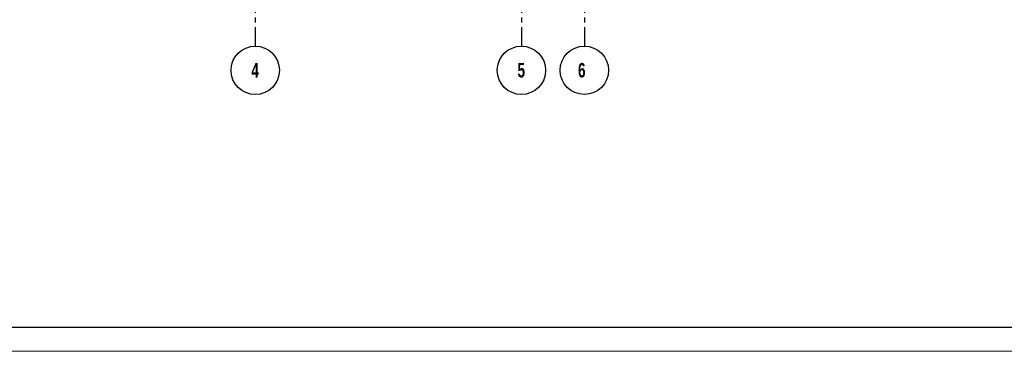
# Model space of a CAD drawing. Header units: millimetres. Extents: x 259029 to 2494469, y -731578 to -57567.
# Tile 27 of 207: x 365440 to 385785, y -705797 to -698941. Entities that reach past the tile are written whole.
import ezdxf

# ---------------------------------------------------------------- set-up
doc = ezdxf.new("R2010")
doc.units = ezdxf.units.MM
doc.linetypes.add('______5', pattern=[1100, 800, -100, 100, -100])
doc.linetypes.add('Б-1.1 оси$0$Б-1.1 Оси$0$GOST2.303 5', pattern=[24, 20, -1.5, 1, -1.5])
doc.layers.add('ОСИ', color=151, linetype='Б-1.1 оси$0$Б-1.1 Оси$0$GOST2.303 5', lineweight=9)
doc.layers.add('ТОНКИЕ', color=7, linetype='Continuous', lineweight=9)
doc.layers.add('ТОЛСТЫЕ_ОСНОВНЫЕ', color=6, linetype='Continuous')
doc.styles.add('Century Gothic', font='GOTHIC.TTF')

# ---------------------------------------------------------------- blocks, each defined once
blk = doc.blocks.new('*U27')
at = {"layer": 'ТОЛСТЫЕ_ОСНОВНЫЕ', "color": 6}
blk.add_lwpolyline([(20, 5), (886, 5), (886, 415), (20, 415)], close=True, dxfattribs=at)
at = {"layer": 'ТОНКИЕ'}
blk.add_lwpolyline([(0, 0), (891, 0), (891, 420), (0, 420)], close=True, dxfattribs=at)
blk = doc.blocks.new('NSY101')
at = {"color": 0, "linetype": 'ByBlock', "lineweight": -2}
blk.add_circle((0, 0), 50, dxfattribs=at)

msp = doc.modelspace()

# ---------------------------------------------------------------- linework, layer by layer
at = {"layer": 'ОСИ', "color": 16, "linetype": '______5', "lineweight": 25}
for p, q in [((370307.7, -694697.9), (370307.7, -699487.7)), ((370307.7, -694697.9), (370307.7, -699487.7)), ((375807.7, -694697.9), (375807.7, -699487.7)), ((375807.7, -694697.9), (375807.7, -699487.7)), ((377107.7, -694697.7), (377107.7, -699487.5))]:
    msp.add_line(p, q, dxfattribs=at)

# ---------------------------------------------------------------- block references
at = {"xscale": 100, "yscale": 100, "zscale": 100}
msp.add_blockref('*U27', (316337.4, -705796.6), dxfattribs=at)
at = {"layer": 'ОСИ', "color": 16, "linetype": 'Continuous', "lineweight": 25, "xscale": 10, "yscale": 10, "zscale": 10}
for p in [(370307.7, -699987.7), (370307.7, -699987.7), (375807.7, -699987.7), (375807.7, -699987.7), (377107.7, -699987.5)]:
    msp.add_blockref('NSY101', p, dxfattribs=at)

# ---------------------------------------------------------------- texts
at = {"layer": 'ОСИ', "color": 16, "linetype": 'Continuous', "lineweight": 25, "char_height": 300, "attachment_point": 5, "style": 'Century Gothic'}
for s, insert, width in [('{\\fCentury Gothic|b1|i0|c204|p34;\\W0.7;4}', (370304.5, -699987.8), 300), ('{\\fCentury Gothic|b1|i0|c204|p34;\\W0.7;5}', (375804.5, -699987.8), 425), ('{\\fCentury Gothic|b1|i0|c204|p34;\\W0.7;6}', (377054.5, -699987.5), 320)]:
    msp.add_mtext(s, dxfattribs=dict(at, insert=insert, width=width))

doc.saveas('drawing.dxf')
